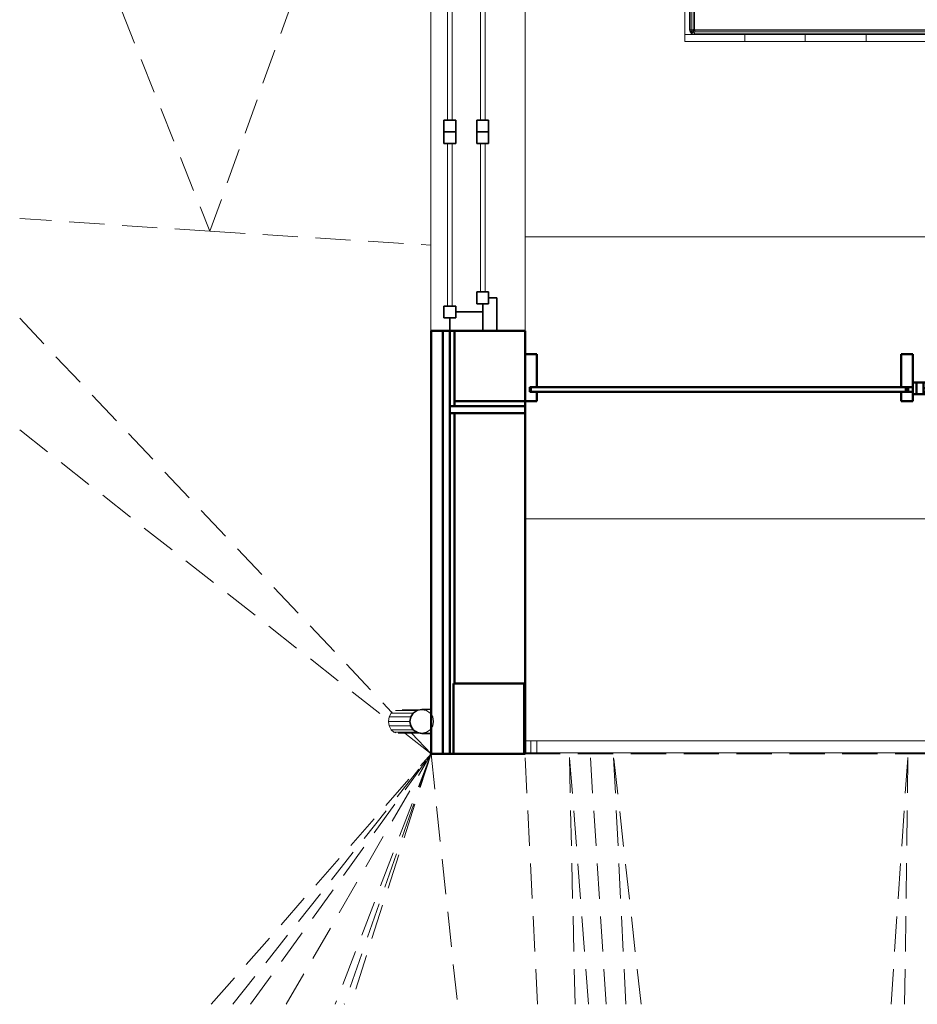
# Model space of a CAD drawing. Header units: millimetres. Extents: x -125 to 26481, y 4748 to 39818.
# Tile 3 of 104: x 9531 to 13351, y 27572 to 31761. Entities that reach past the tile are written whole.
import ezdxf

# ---------------------------------------------------------------- set-up
doc = ezdxf.new("R2010")
doc.units = ezdxf.units.MM
doc.linetypes.add('ADSK_Штриховая_ш3 п1_5', pattern=[225, 150, -75])
for name, color, linetype, lineweight in [('A-COLS-____-MCUT', 52, 'Continuous', 50), ('A-COLS-____-OTLN', 52, 'Continuous', 20), ('A-DETL-____-MBND', 5, 'ADSK_Штриховая_ш3 п1_5', 20), ('A-GENM-____-MCUT', 13, 'Continuous', 50), ('A-GENM-____-OTLN', 13, 'Continuous', 20), ('A-GLAZ-____-MCUT', 151, 'Continuous', 35), ('A-GLAZ-____-OTLN', 151, 'Continuous', 20), ('A-PART-____-MCUT', 2, 'Continuous', 50), ('A-PART-____-OTLN', 2, 'Continuous', 20), ('A-WALL-____-MCUT', 113, 'Continuous', 50), ('A-WALL-____-OTLN', 113, 'Continuous', 20), ('I-FURN-____-OTLN', 30, 'Continuous', 20), ('L-SITE-____-OTLN', 91, 'Continuous', 20), ('Q-SPCQ-____-MCUT', 91, 'Continuous', 9), ('Q-SPCQ-____-OTLN', 91, 'Continuous', 20), ('Ограждение', 7, 'Continuous', 20)]:
    doc.layers.add(name, color=color, linetype=linetype, lineweight=lineweight)

# ---------------------------------------------------------------- blocks, each defined once
blk = doc.blocks.new('Family - Site-608699-В_Этаж 02_Отопление')
at = {"layer": 'A-DETL-____-MBND', "color": 253}
for p, q in [((25372.1, 32636.4), (26082.4, 30860.7)), ((26662.3, 32479.2), (26082.4, 30860.7)), ((26082.4, 30860.7), (25272.9, 30915.2)), ((26082.4, 30860.7), (27022.2, 30801.3)), ((25272.9, 30491), (26856.4, 28814.1)), ((25272.9, 30016.1), (26843.3, 28779.2)), ((26911.2, 28725.7), (27023.2, 28637.4)), ((26939.9, 28725.7), (27023.2, 28637.4)), ((26088.1, 27572.4), (27023.2, 28637.4)), ((26180.3, 27572.4), (27023.2, 28637.4)), ((26255.2, 27572.4), (27023.2, 28637.4)), ((26407, 27572.4), (27023.2, 28637.4)), ((27023.2, 28637.4), (26615.6, 27572.4)), ((27023.2, 28637.4), (26653.8, 27572.4)), ((27023.2, 28637.4), (26682, 27572.4)), ((27023.2, 28637.4), (27023.3, 28637.6)), ((27023.2, 28637.4), (27223.2, 28637.6)), ((27023.2, 28637.4), (27135.9, 27572.4)), ((27475.9, 27572.4), (27423.2, 28637.6)), ((27635.9, 27572.4), (27611.5, 28637.6)), ((27693.5, 27572.4), (27611.5, 28637.6)), ((27768.7, 27572.4), (27700.1, 28637.6)), ((27852.7, 27572.4), (27799, 28637.6)), ((27917.2, 27572.4), (27799, 28637.6)), ((28980.4, 27572.4), (29052.6, 28637.6)), ((29038.3, 27572.4), (29052.6, 28637.6))]:
    blk.add_line(p, q, dxfattribs=at)
blk = doc.blocks.new('Прямая форма - V line-610154-В_Этаж 02_Отопление')
at = {"layer": 'I-FURN-____-OTLN', "color": 253}
for p, q in [((-1400, -300), (-1400, 0)), ((-900, -300), (-900, 0)), ((-645.4, 0), (-645.4, -30)), ((-645.4, 0), (-645.4, -30)), ((-388.3, 0), (-388.3, -30)), ((-388.3, 0), (-388.3, -30)), ((-129.6, 0), (-129.6, -30)), ((-129.6, 0), (-129.6, -30)), ((129.6, 0), (129.6, -30)), ((129.6, 0), (129.6, -30)), ((388.3, 0), (388.3, -30)), ((388.3, 0), (388.3, -30)), ((645.4, 0), (645.4, -30)), ((645.4, 0), (645.4, -30)), ((900, -300), (900, 0)), ((-645.4, -30), (-900, -30)), ((-900, -30), (-645.4, -30)), ((-878.5, -42.3), (-874.1, -35.9)), ((-877.8, -42.6), (-873.7, -36.3)), ((-874.1, -35.9), (-867.7, -31.5)), ((-873.7, -36.3), (-874.1, -35.9)), ((-873.7, -36.3), (-867.4, -32.2)), ((-869.9, -40.1), (-873.7, -36.3)), ((-873, -44.6), (-869.9, -40.1)), ((-869.9, -40.1), (-865.4, -37)), ((-863.5, -46.5), (-869.9, -40.1)), ((-867.7, -31.5), (-860, -30)), ((-867.4, -32.2), (-867.7, -31.5)), ((-867.4, -32.2), (-859.9, -30.7)), ((-865.4, -37), (-867.4, -32.2)), ((-865.4, -37), (-859.4, -35.9)), ((-861.9, -45.5), (-865.4, -37)), ((-859.9, -30.7), (-860, -30)), ((-859.9, -30.7), (859.9, -30.7)), ((-859.4, -35.9), (-859.9, -30.7)), ((-859.4, -35.9), (859.4, -35.9)), ((-858.5, -44.8), (-859.4, -35.9)), ((-388.3, -30), (-645.4, -30)), ((-645.4, -30), (-388.3, -30)), ((-129.6, -30), (-388.3, -30)), ((-388.3, -30), (-129.6, -30)), ((129.6, -30), (-129.6, -30)), ((-129.6, -30), (129.6, -30)), ((388.3, -30), (129.6, -30)), ((129.6, -30), (388.3, -30)), ((388.3, -30), (645.4, -30)), ((388.3, -30), (645.4, -30)), ((645.4, -30), (900, -30)), ((645.4, -30), (900, -30)), ((858.5, -44.8), (859.4, -35.9)), ((859.4, -35.9), (859.9, -30.7)), ((859.4, -35.9), (865.4, -37)), ((859.9, -30.7), (860, -30)), ((859.9, -30.7), (867.4, -32.2)), ((860, -30), (867.7, -31.5)), ((861.9, -45.5), (865.4, -37)), ((863.5, -46.5), (869.9, -40.1)), ((865.4, -37), (867.4, -32.2)), ((865.4, -37), (869.9, -40.1)), ((867.4, -32.2), (867.7, -31.5)), ((867.4, -32.2), (873.7, -36.3)), ((867.7, -31.5), (874.1, -35.9)), ((869.9, -40.1), (873.7, -36.3)), ((869.9, -40.1), (873, -44.6)), ((873.7, -36.3), (874.1, -35.9)), ((873.7, -36.3), (877.8, -42.6)), ((874.1, -35.9), (878.5, -42.3)), ((1400, -300), (1400, 0)), ((-880, -50), (-878.5, -42.3)), ((-880, -1950), (-880, -50)), ((-879.3, -50.1), (-880, -50)), ((-879.3, -50.1), (-877.8, -42.6)), ((-879.3, -1949.9), (-879.3, -50.1)), ((-874.1, -50.6), (-879.3, -50.1)), ((-877.8, -42.6), (-878.5, -42.3)), ((-873, -44.6), (-877.8, -42.6)), ((-874.1, -50.6), (-873, -44.6)), ((-874.1, -1949.4), (-874.1, -50.6)), ((-865.2, -51.5), (-874.1, -50.6)), ((-864.5, -48.1), (-873, -44.6)), ((-865.2, -51.5), (-864.5, -48.1)), ((-865.2, -1948.5), (-865.2, -51.5)), ((-860, -52), (-865.2, -51.5)), ((-864.5, -48.1), (-863.5, -46.5)), ((-860, -50), (-864.5, -48.1)), ((-863.5, -46.5), (-861.9, -45.5)), ((-860, -50), (-863.5, -46.5)), ((-861.9, -45.5), (-858.5, -44.8)), ((-860, -50), (-861.9, -45.5)), ((-859.7, -50.3), (-860, -50)), ((-860, -52), (-859.7, -50.3)), ((-860, -1948), (-860, -52)), ((-859.7, -50.3), (-858, -50)), ((-858.5, -44.8), (858.5, -44.8)), ((-858, -50), (-858.5, -44.8)), ((-858, -50), (858, -50)), ((858, -50), (858.5, -44.8)), ((858, -50), (859.7, -50.3)), ((858.5, -44.8), (861.9, -45.5)), ((859.7, -50.3), (860, -50)), ((859.7, -50.3), (860, -52)), ((860, -50), (861.9, -45.5)), ((860, -50), (863.5, -46.5)), ((860, -50), (864.5, -48.1)), ((860, -52), (865.2, -51.5)), ((860, -52), (860, -1948)), ((861.9, -45.5), (863.5, -46.5)), ((863.5, -46.5), (864.5, -48.1)), ((864.5, -48.1), (873, -44.6)), ((864.5, -48.1), (865.2, -51.5)), ((865.2, -51.5), (874.1, -50.6)), ((865.2, -51.5), (865.2, -1948.5)), ((873, -44.6), (877.8, -42.6)), ((873, -44.6), (874.1, -50.6)), ((874.1, -50.6), (879.3, -50.1)), ((874.1, -50.6), (874.1, -1949.4)), ((877.8, -42.6), (878.5, -42.3)), ((877.8, -42.6), (879.3, -50.1)), ((878.5, -42.3), (880, -50)), ((879.3, -50.1), (880, -50)), ((879.3, -50.1), (879.3, -1949.9)), ((880, -50), (880, -1950)), ((-900, -300), (-1400, -300)), ((-1162, -315), (-1162, -300)), ((-1162, -315), (-1160.4, -315)), ((-1160.4, -315), (-1160.4, -300)), ((-1160.4, -315), (-1156, -315)), ((-1156, -315), (-1156, -300)), ((-1156, -315), (-1150, -315)), ((-1150, -315), (-1150, -300)), ((-1150, -315), (-1144, -315)), ((-1144, -315), (-1144, -300)), ((-1144, -315), (-1139.6, -315)), ((-1139.6, -315), (-1139.6, -300)), ((-1139.6, -315), (-1138, -315)), ((-1138, -315), (-1138, -300)), ((-900, -1970), (-900, -300)), ((1400, -300), (900, -300)), ((900, -300), (900, -1970)), ((1138, -315), (1138, -300)), ((1138, -315), (1139.6, -315)), ((1139.6, -315), (1139.6, -300)), ((1139.6, -315), (1144, -315)), ((1144, -315), (1144, -300)), ((1144, -315), (1150, -315)), ((1150, -315), (1150, -300)), ((1150, -315), (1156, -315)), ((1156, -315), (1156, -300)), ((1156, -315), (1160.4, -315)), ((1160.4, -315), (1160.4, -300)), ((1160.4, -315), (1162, -315)), ((1162, -315), (1162, -300)), ((-880, -1950), (-879.3, -1949.9)), ((-878.5, -1957.7), (-880, -1950)), ((-879.3, -1949.9), (-874.1, -1949.4)), ((-877.8, -1957.4), (-879.3, -1949.9)), ((-877.8, -1957.4), (-878.5, -1957.7)), ((-874.1, -1964.1), (-878.5, -1957.7)), ((-873, -1955.4), (-877.8, -1957.4)), ((-873.7, -1963.7), (-877.8, -1957.4)), ((-874.1, -1949.4), (-865.2, -1948.5)), ((-873, -1955.4), (-874.1, -1949.4)), ((-873.7, -1963.7), (-874.1, -1964.1)), ((-867.7, -1968.5), (-874.1, -1964.1)), ((-869.9, -1959.9), (-873.7, -1963.7)), ((-867.4, -1967.8), (-873.7, -1963.7)), ((-864.5, -1951.9), (-873, -1955.4)), ((-869.9, -1959.9), (-873, -1955.4)), ((-863.5, -1953.5), (-869.9, -1959.9)), ((-865.4, -1963), (-869.9, -1959.9)), ((-867.4, -1967.8), (-867.7, -1968.5)), ((-860, -1970), (-867.7, -1968.5)), ((-865.4, -1963), (-867.4, -1967.8)), ((-859.9, -1969.3), (-867.4, -1967.8)), ((-861.9, -1954.5), (-865.4, -1963)), ((-859.4, -1964.1), (-865.4, -1963)), ((-865.2, -1948.5), (-860, -1948)), ((-864.5, -1951.9), (-865.2, -1948.5)), ((-860, -1950), (-864.5, -1951.9)), ((-863.5, -1953.5), (-864.5, -1951.9)), ((-860, -1950), (-863.5, -1953.5)), ((-861.9, -1954.5), (-863.5, -1953.5)), ((-860, -1950), (-861.9, -1954.5)), ((-858.5, -1955.2), (-861.9, -1954.5)), ((-859.7, -1949.7), (-860, -1948)), ((-859.7, -1949.7), (-860, -1950)), ((-859.4, -1964.1), (-859.9, -1969.3)), ((-858, -1950), (-859.7, -1949.7)), ((-858.5, -1955.2), (-859.4, -1964.1)), ((859.4, -1964.1), (-859.4, -1964.1)), ((-858, -1950), (-858.5, -1955.2)), ((858.5, -1955.2), (-858.5, -1955.2)), ((858, -1950), (-858, -1950)), ((859.7, -1949.7), (858, -1950)), ((858, -1950), (858.5, -1955.2)), ((861.9, -1954.5), (858.5, -1955.2)), ((858.5, -1955.2), (859.4, -1964.1)), ((865.4, -1963), (859.4, -1964.1)), ((859.4, -1964.1), (859.9, -1969.3)), ((860, -1948), (859.7, -1949.7)), ((859.7, -1949.7), (860, -1950)), ((867.4, -1967.8), (859.9, -1969.3)), ((860, -1948), (865.2, -1948.5)), ((860, -1950), (864.5, -1951.9)), ((860, -1950), (863.5, -1953.5)), ((860, -1950), (861.9, -1954.5)), ((867.7, -1968.5), (860, -1970)), ((863.5, -1953.5), (861.9, -1954.5)), ((861.9, -1954.5), (865.4, -1963)), ((864.5, -1951.9), (863.5, -1953.5)), ((863.5, -1953.5), (869.9, -1959.9)), ((865.2, -1948.5), (864.5, -1951.9)), ((864.5, -1951.9), (873, -1955.4)), ((865.2, -1948.5), (874.1, -1949.4)), ((869.9, -1959.9), (865.4, -1963)), ((865.4, -1963), (867.4, -1967.8)), ((873.7, -1963.7), (867.4, -1967.8)), ((867.4, -1967.8), (867.7, -1968.5)), ((874.1, -1964.1), (867.7, -1968.5)), ((873, -1955.4), (869.9, -1959.9)), ((869.9, -1959.9), (873.7, -1963.7)), ((874.1, -1949.4), (873, -1955.4)), ((873, -1955.4), (877.8, -1957.4)), ((877.8, -1957.4), (873.7, -1963.7)), ((873.7, -1963.7), (874.1, -1964.1)), ((874.1, -1949.4), (879.3, -1949.9)), ((878.5, -1957.7), (874.1, -1964.1)), ((879.3, -1949.9), (877.8, -1957.4)), ((877.8, -1957.4), (878.5, -1957.7)), ((880, -1950), (878.5, -1957.7)), ((879.3, -1949.9), (880, -1950)), ((-900, -1970), (-645.4, -1970)), ((-900, -1970), (-900, -2000)), ((-900, -1970), (-900, -2000)), ((-900, -1970), (-645.4, -1970)), ((-645.4, -2000), (-900, -2000)), ((-900, -2000), (-645.4, -2000)), ((-859.9, -1969.3), (-860, -1970)), ((859.9, -1969.3), (-859.9, -1969.3)), ((-645.4, -1970), (-388.3, -1970)), ((-645.4, -1970), (-645.4, -2000)), ((-645.4, -1970), (-645.4, -2000)), ((-645.4, -1970), (-388.3, -1970)), ((-388.3, -2000), (-645.4, -2000)), ((-645.4, -2000), (-388.3, -2000)), ((-388.3, -1970), (-129.6, -1970)), ((-388.3, -1970), (-388.3, -2000)), ((-388.3, -1970), (-388.3, -2000)), ((-388.3, -1970), (-129.6, -1970)), ((-129.6, -2000), (-388.3, -2000)), ((-388.3, -2000), (-129.6, -2000)), ((-129.6, -1970), (129.6, -1970)), ((-129.6, -1970), (-129.6, -2000)), ((-129.6, -1970), (-129.6, -2000)), ((-129.6, -1970), (129.6, -1970)), ((129.6, -2000), (-129.6, -2000)), ((-129.6, -2000), (129.6, -2000)), ((129.6, -1970), (388.3, -1970)), ((129.6, -1970), (129.6, -2000)), ((129.6, -1970), (129.6, -2000)), ((129.6, -1970), (388.3, -1970)), ((388.3, -2000), (129.6, -2000)), ((129.6, -2000), (388.3, -2000)), ((388.3, -1970), (645.4, -1970)), ((388.3, -1970), (388.3, -2000)), ((388.3, -1970), (388.3, -2000)), ((388.3, -1970), (645.4, -1970)), ((645.4, -2000), (388.3, -2000)), ((388.3, -2000), (645.4, -2000)), ((645.4, -1970), (900, -1970)), ((645.4, -1970), (645.4, -2000)), ((645.4, -1970), (645.4, -2000)), ((645.4, -1970), (900, -1970)), ((645.4, -2000), (900, -2000)), ((645.4, -2000), (900, -2000)), ((859.9, -1969.3), (860, -1970)), ((900, -1970), (900, -2000)), ((900, -1970), (900, -2000))]:
    blk.add_line(p, q, dxfattribs=at)
blk = doc.blocks.new('Прямая форма - FU - 059-610155-В_Этаж 02_Отопление')
blk.add_blockref('Прямая форма - V line-610154-В_Этаж 02_Отопление', (0, 0))
blk = doc.blocks.new('Прямая форма - V line-610168-В_Этаж 02_Отопление')
at = {"layer": 'A-GLAZ-____-MCUT', "color": 53}
for p, q in [((55, -80), (0, -80)), ((0, -80), (0, -220)), ((105, -55), (55, -55)), ((55, -55), (55, -105)), ((55, -105), (55, -80)), ((105, -105), (105, -55)), ((796.6, -55), (796.6, -105)), ((846.6, -55), (796.6, -55)), ((846.6, -105), (846.6, -55)), ((896.6, -55), (846.6, -55)), ((846.6, -55), (846.6, -105)), ((896.6, -105), (896.6, -55)), ((1588.1, -55), (1588.1, -105)), ((1638.1, -55), (1588.1, -55)), ((1638.1, -105), (1638.1, -55)), ((1693.1, -80), (1638.1, -80)), ((1638.1, -80), (1638.1, -105)), ((1693.1, -220), (1693.1, -80)), ((80, -105), (55, -105)), ((55, -105), (105, -105)), ((80, -220), (80, -105)), ((796.6, -105), (846.6, -105)), ((846.6, -105), (896.6, -105)), ((1588.1, -105), (1638.1, -105)), ((1638.1, -105), (1613.1, -105)), ((1613.1, -105), (1613.1, -220)), ((165, -195), (115, -195)), ((115, -195), (115, -245)), ((165, -245), (165, -195)), ((796.6, -195), (796.6, -245)), ((846.6, -195), (796.6, -195)), ((896.6, -195), (846.6, -195)), ((846.6, -195), (846.6, -245)), ((846.6, -245), (846.6, -195)), ((896.6, -245), (896.6, -195)), ((1528.1, -195), (1528.1, -245)), ((1578.1, -195), (1528.1, -195)), ((1578.1, -245), (1578.1, -195)), ((0, -220), (80, -220)), ((115, -220), (0, -220)), ((0, -220), (0, -280)), ((115, -245), (115, -220)), ((115, -245), (165, -245)), ((140, -245), (115, -245)), ((140, -280), (140, -245)), ((796.6, -245), (846.6, -245)), ((846.6, -245), (896.6, -245)), ((1528.1, -245), (1578.1, -245)), ((1578.1, -245), (1553.1, -245)), ((1553.1, -245), (1553.1, -280)), ((1693.1, -220), (1578.1, -220)), ((1578.1, -220), (1578.1, -245)), ((1613.1, -220), (1693.1, -220)), ((1693.1, -280), (1693.1, -220)), ((0, -280), (140, -280)), ((1553.1, -280), (1693.1, -280))]:
    blk.add_line(p, q, dxfattribs=at)
at = {"layer": 'A-GLAZ-____-OTLN', "color": 253}
for p, q in [((796.6, -70), (105, -70)), ((1588.1, -70), (896.6, -70)), ((105, -90), (796.6, -90)), ((896.6, -90), (1588.1, -90)), ((796.6, -210), (165, -210)), ((165, -230), (796.6, -230)), ((1528.1, -210), (896.6, -210)), ((896.6, -230), (1528.1, -230))]:
    blk.add_line(p, q, dxfattribs=at)
blk = doc.blocks.new('Прямая форма - ფ2-610169-В_Этаж 02_Отопление')
blk.add_blockref('Прямая форма - V line-610168-В_Этаж 02_Отопление', (0, 0))
blk = doc.blocks.new('Прямая форма - Concrete - Structural-610265-В_Этаж 02_Отопление')
at = {"layer": 'A-WALL-____-MCUT', "color": 9}
for p, q in [((1775, -80), (100, -80)), ((100, -80), (100, -100)), ((1775, -100), (1775, -80)), ((4700, -80), (4400, -80)), ((4400, -80), (4400, -100)), ((4700, -100), (4700, -80)), ((100, -100), (1775, -100)), ((4400, -100), (4700, -100))]:
    blk.add_line(p, q, dxfattribs=at)
blk = doc.blocks.new('Прямая форма - Insulation - Thermal Break-610268-В_Этаж 02_Отопление')
at = {"layer": 'A-WALL-____-MCUT', "color": 9}
for p, q in [((1775, -50), (80, -50)), ((80, -50), (80, -80)), ((80, -80), (1775, -80)), ((1775, -80), (1775, -50)), ((4720, -50), (4400, -50)), ((4400, -50), (4400, -80)), ((4400, -80), (4720, -80)), ((4720, -80), (4720, -50))]:
    blk.add_line(p, q, dxfattribs=at)
blk = doc.blocks.new('Прямая форма - SW - 005-610269-В_Этаж 02_Отопление')
for name in ['Прямая форма - Insulation - Thermal Break-610268-В_Этаж 02_Отопление', 'Прямая форма - Concrete - Structural-610265-В_Этаж 02_Отопление']:
    blk.add_blockref(name, (0, 0))
blk = doc.blocks.new('Family - Concrete - Structural-610271-В_Этаж 02_Отопление')
at = {"layer": 'A-PART-____-MCUT', "color": 9}
for p, q in [((4700, -80), (4400, -80)), ((4400, -80), (4400, -100)), ((4700, -100), (4700, -80)), ((4400, -100), (4700, -100))]:
    blk.add_line(p, q, dxfattribs=at)
blk = doc.blocks.new('Family - Insulation - Thermal Break-610277-В_Этаж 02_Отопление')
at = {"layer": 'A-PART-____-MCUT', "color": 9}
for p, q in [((4720, -50), (4400, -50)), ((4400, -50), (4400, -80)), ((4400, -80), (4720, -80)), ((4720, -80), (4720, -50))]:
    blk.add_line(p, q, dxfattribs=at)
blk = doc.blocks.new('Family - OP - 005-610279-В_Этаж 02_Отопление')
at = {"layer": 'A-GENM-____-MCUT', "lineweight": 9}
for p, q in [((30048.3, 30837.6), (27423.2, 30837.6)), ((27423.2, 30837.6), (27423.2, 29637.6)), ((30048.3, 29637.6), (30048.3, 30837.6)), ((27423.2, 29637.6), (30048.3, 29637.6))]:
    blk.add_line(p, q, dxfattribs=at)
blk = doc.blocks.new('Прямая форма - V line-610287-В_Этаж 02_Отопление')
at = {"layer": 'A-COLS-____-MCUT', "color": 9}
for p, q in [((150, 150), (-150, 150)), ((-150, 150), (-150, -150)), ((150, -150), (150, 150)), ((-150, -150), (150, -150))]:
    blk.add_line(p, q, dxfattribs=at)
blk = doc.blocks.new('Прямая форма - CRE - 001-610288-В_Этаж 02_Отопление')
blk.add_blockref('Прямая форма - V line-610287-В_Этаж 02_Отопление', (0, 0))
blk = doc.blocks.new('Прямая форма - Iron-610641-В_Этаж 02_Отопление')
at = {"layer": 'A-WALL-____-MCUT', "color": 9}
for p, q in [((-492.5, 10), (-492.5, -10)), ((-462.5, 10), (-492.5, 10)), ((-462.5, 30), (-462.5, -20)), ((-402.5, 30), (-462.5, 30)), ((-462.5, 30), (-462.5, -20)), ((-447.5, 30), (-462.5, 30)), ((-462.5, -10), (-462.5, 10)), ((-447.5, -20), (-447.5, 30)), ((-447.5, 30), (-447.5, -20)), ((-417.5, 30), (-447.5, 30)), ((-417.5, -20), (-417.5, 30)), ((-402.5, -20), (-402.5, 30)), ((462.5, 30), (402.5, 30)), ((402.5, 30), (402.5, -20)), ((417.5, 30), (417.5, -20)), ((447.5, 30), (417.5, 30)), ((447.5, -20), (447.5, 30)), ((462.5, 30), (447.5, 30)), ((447.5, 30), (447.5, -20)), ((462.5, -20), (462.5, 30)), ((462.5, -20), (462.5, 30)), ((492.5, 10), (462.5, 10)), ((462.5, 10), (462.5, -10)), ((492.5, -10), (492.5, 10)), ((-492.5, -10), (-462.5, -10)), ((-462.5, -20), (-402.5, -20)), ((-462.5, -20), (-447.5, -20)), ((-447.5, -20), (-417.5, -20)), ((402.5, -20), (462.5, -20)), ((417.5, -20), (447.5, -20)), ((447.5, -20), (462.5, -20)), ((462.5, -10), (492.5, -10))]:
    blk.add_line(p, q, dxfattribs=at)
blk = doc.blocks.new('Прямая форма - V line-610642-В_Этаж 02_Отопление')
at = {"layer": 'A-WALL-____-MCUT', "color": 9}
for p, q in [((512.5, 150), (462.5, 150)), ((462.5, 150), (462.5, 10)), ((512.5, -50), (512.5, 150)), ((462.5, 10), (487.5, 10)), ((487.5, 10), (487.5, -10)), ((487.5, -10), (462.5, -10)), ((462.5, -10), (462.5, -50)), ((462.5, -50), (512.5, -50))]:
    blk.add_line(p, q, dxfattribs=at)
blk = doc.blocks.new('Прямая форма - Iron-610643-В_Этаж 02_Отопление')
blk.add_blockref('Прямая форма - V line-610642-В_Этаж 02_Отопление', (0, 0))
blk = doc.blocks.new('Прямая форма - V line-610644-В_Этаж 02_Отопление')
at = {"layer": 'A-WALL-____-MCUT', "color": 9}
for p, q in [((-462.5, 150), (-512.5, 150)), ((-512.5, 150), (-512.5, 10)), ((-462.5, 10), (-462.5, 150)), ((-512.5, 10), (-462.5, 10)), ((-512.5, -10), (-512.5, -50)), ((-462.5, -10), (-512.5, -10)), ((-462.5, -50), (-462.5, -10)), ((-512.5, -50), (-462.5, -50))]:
    blk.add_line(p, q, dxfattribs=at)
blk = doc.blocks.new('Прямая форма - Iron-610645-В_Этаж 02_Отопление')
blk.add_blockref('Прямая форма - V line-610644-В_Этаж 02_Отопление', (0, 0))
blk = doc.blocks.new('Прямая форма - Glass-610650-В_Этаж 02_Отопление')
at = {"layer": 'A-WALL-____-MCUT', "color": 9}
for p, q in [((417.5, 6), (-417.5, 6)), ((-417.5, 6), (-417.5, -10)), ((417.5, -10), (417.5, 6)), ((-417.5, -10), (417.5, -10))]:
    blk.add_line(p, q, dxfattribs=at)
blk = doc.blocks.new('Прямая форма - V line-610657-В_Этаж 02_Отопление')
at = {"layer": 'A-WALL-____-MCUT', "color": 9}
for p, q in [((-482.5, 10), (-2092.5, 10)), ((-2092.5, 10), (-2092.5, -10)), ((-482.5, -10), (-482.5, 10)), ((-2092.5, -10), (-482.5, -10))]:
    blk.add_line(p, q, dxfattribs=at)
blk = doc.blocks.new('Прямая форма - Iron-610658-В_Этаж 02_Отопление')
blk.add_blockref('Прямая форма - V line-610657-В_Этаж 02_Отопление', (0, 0))
blk = doc.blocks.new('Прямая форма - V line-610667-В_Этаж 02_Отопление')
at = {"layer": 'A-WALL-____-MCUT', "color": 9}
for p, q in [((-2062.5, 150), (-2112.5, 150)), ((-2112.5, 150), (-2112.5, -50)), ((-2062.5, 10), (-2062.5, 150)), ((-2087.5, 10), (-2062.5, 10)), ((-2087.5, -10), (-2087.5, 10)), ((-2062.5, -10), (-2087.5, -10)), ((-2062.5, -50), (-2062.5, -10)), ((-2112.5, -50), (-2062.5, -50))]:
    blk.add_line(p, q, dxfattribs=at)
blk = doc.blocks.new('Прямая форма - Iron-610668-В_Этаж 02_Отопление')
blk.add_blockref('Прямая форма - V line-610667-В_Этаж 02_Отопление', (0, 0))
blk = doc.blocks.new('Прямая форма - CW-002-610669-В_Этаж 02_Отопление')
for name in ['Прямая форма - Iron-610668-В_Этаж 02_Отопление', 'Прямая форма - Iron-610645-В_Этаж 02_Отопление', 'Прямая форма - Iron-610643-В_Этаж 02_Отопление', 'Прямая форма - Iron-610658-В_Этаж 02_Отопление', 'Прямая форма - Iron-610641-В_Этаж 02_Отопление', 'Прямая форма - Glass-610650-В_Этаж 02_Отопление']:
    blk.add_blockref(name, (0, 0))
blk = doc.blocks.new('Family - Iron-610686-В_Этаж 02_Отопление')
at = {"layer": 'A-PART-____-MCUT', "color": 9}
for p, q in [((-492.5, 10), (-492.5, -10)), ((-462.5, 10), (-492.5, 10)), ((-462.5, 30), (-462.5, -20)), ((-402.5, 30), (-462.5, 30)), ((-462.5, 30), (-462.5, -20)), ((-447.5, 30), (-462.5, 30)), ((-462.5, -10), (-462.5, 10)), ((-447.5, -20), (-447.5, 30)), ((-447.5, 30), (-447.5, -20)), ((-417.5, 30), (-447.5, 30)), ((-417.5, -20), (-417.5, 30)), ((-402.5, -20), (-402.5, 30)), ((462.5, 30), (402.5, 30)), ((402.5, 30), (402.5, -20)), ((417.5, 30), (417.5, -20)), ((447.5, 30), (417.5, 30)), ((447.5, -20), (447.5, 30)), ((462.5, 30), (447.5, 30)), ((447.5, 30), (447.5, -20)), ((462.5, -20), (462.5, 30)), ((462.5, -20), (462.5, 30)), ((492.5, 10), (462.5, 10)), ((462.5, 10), (462.5, -10)), ((492.5, -10), (492.5, 10)), ((-492.5, -10), (-462.5, -10)), ((-462.5, -20), (-402.5, -20)), ((-462.5, -20), (-447.5, -20)), ((-447.5, -20), (-417.5, -20)), ((402.5, -20), (462.5, -20)), ((417.5, -20), (447.5, -20)), ((447.5, -20), (462.5, -20)), ((462.5, -10), (492.5, -10))]:
    blk.add_line(p, q, dxfattribs=at)
blk = doc.blocks.new('Family - V line-610691-В_Этаж 02_Отопление')
at = {"layer": 'A-PART-____-MCUT', "color": 9}
for p, q in [((-462.5, 150), (-512.5, 150)), ((-512.5, 150), (-512.5, 10)), ((-462.5, 10), (-462.5, 150)), ((-512.5, 10), (-462.5, 10)), ((-512.5, -10), (-512.5, -50)), ((-462.5, -10), (-512.5, -10)), ((-462.5, -50), (-462.5, -10)), ((-512.5, -50), (-462.5, -50))]:
    blk.add_line(p, q, dxfattribs=at)
blk = doc.blocks.new('Family - Iron-610692-В_Этаж 02_Отопление')
blk.add_blockref('Family - V line-610691-В_Этаж 02_Отопление', (0, 0))
blk = doc.blocks.new('Family - V line-610711-В_Этаж 02_Отопление')
at = {"layer": 'A-PART-____-MCUT', "color": 9}
for p, q in [((-482.5, 10), (-2092.5, 10)), ((-2092.5, 10), (-2092.5, -10)), ((-482.5, -10), (-482.5, 10)), ((-2092.5, -10), (-482.5, -10))]:
    blk.add_line(p, q, dxfattribs=at)
blk = doc.blocks.new('Family - Iron-610712-В_Этаж 02_Отопление')
blk.add_blockref('Family - V line-610711-В_Этаж 02_Отопление', (0, 0))
blk = doc.blocks.new('Family - V line-610726-В_Этаж 02_Отопление')
at = {"layer": 'A-PART-____-MCUT', "color": 9}
for p, q in [((-2062.5, 150), (-2112.5, 150)), ((-2112.5, 150), (-2112.5, -50)), ((-2062.5, 10), (-2062.5, 150)), ((-2087.5, 10), (-2062.5, 10)), ((-2087.5, -10), (-2087.5, 10)), ((-2062.5, -10), (-2087.5, -10)), ((-2062.5, -50), (-2062.5, -10)), ((-2112.5, -50), (-2062.5, -50))]:
    blk.add_line(p, q, dxfattribs=at)
blk = doc.blocks.new('Family - Iron-610727-В_Этаж 02_Отопление')
blk.add_blockref('Family - V line-610726-В_Этаж 02_Отопление', (0, 0))
blk = doc.blocks.new('Прямая форма - Gypsum Plasterboard - Waterproof-610918-В_Этаж 02_Отопление')
at = {"layer": 'A-WALL-____-MCUT', "color": 9}
for p, q in [((1800, 0), (0, 0)), ((0, 0), (0, -50)), ((1800, -50), (1800, 0)), ((0, -50), (1800, -50))]:
    blk.add_line(p, q, dxfattribs=at)
blk = doc.blocks.new('Прямая форма - Insulation - Thermal Break-610919-В_Этаж 02_Отопление')
at = {"layer": 'A-WALL-____-MCUT', "color": 9}
for p, q in [((1800, -50), (0, -50)), ((0, -50), (0, -80)), ((0, -80), (1800, -80)), ((1800, -80), (1800, -50))]:
    blk.add_line(p, q, dxfattribs=at)
blk = doc.blocks.new('Прямая форма - Masonry Block - Structural-610920-В_Этаж 02_Отопление')
at = {"layer": 'A-WALL-____-MCUT', "color": 9}
for p, q in [((1450, -100), (300, -100)), ((300, -100), (300, -396)), ((1450, -400), (1450, -100)), ((300, -396), (0, -396)), ((0, -396), (0, -400)), ((0, -400), (1450, -400))]:
    blk.add_line(p, q, dxfattribs=at)
blk = doc.blocks.new('Прямая форма - Concrete - Structural-610921-В_Этаж 02_Отопление')
at = {"layer": 'A-WALL-____-MCUT', "color": 9}
for p, q in [((1450, -80), (0, -80)), ((0, -80), (0, -96)), ((1450, -100), (1450, -80)), ((1800, -80), (1480, -80)), ((1480, -80), (1480, -100)), ((1800, -100), (1800, -80)), ((0, -96), (300, -96)), ((300, -96), (300, -100)), ((300, -100), (1450, -100)), ((1480, -100), (1800, -100))]:
    blk.add_line(p, q, dxfattribs=at)
blk = doc.blocks.new('Прямая форма - SW - 004-610922-В_Этаж 02_Отопление')
for name in ['Прямая форма - Gypsum Plasterboard - Waterproof-610918-В_Этаж 02_Отопление', 'Прямая форма - Insulation - Thermal Break-610919-В_Этаж 02_Отопление', 'Прямая форма - Concrete - Structural-610921-В_Этаж 02_Отопление', 'Прямая форма - Masonry Block - Structural-610920-В_Этаж 02_Отопление']:
    blk.add_blockref(name, (0, 0))
blk = doc.blocks.new('Family - Gypsum Plasterboard - Waterproof-610926-В_Этаж 02_Отопление')
at = {"layer": 'A-PART-____-MCUT', "color": 9}
for p, q in [((1800, 0), (0, 0)), ((0, 0), (0, -50)), ((1800, -50), (1800, 0)), ((0, -50), (1800, -50))]:
    blk.add_line(p, q, dxfattribs=at)
blk = doc.blocks.new('Family - Insulation - Thermal Break-610928-В_Этаж 02_Отопление')
at = {"layer": 'A-PART-____-MCUT', "color": 9}
for p, q in [((1800, -50), (0, -50)), ((0, -50), (0, -80)), ((0, -80), (1800, -80)), ((1800, -80), (1800, -50))]:
    blk.add_line(p, q, dxfattribs=at)
blk = doc.blocks.new('Family - Masonry Block - Structural-610930-В_Этаж 02_Отопление')
at = {"layer": 'A-PART-____-MCUT', "color": 9}
for p, q in [((1450, -100), (300, -100)), ((300, -100), (300, -396)), ((1450, -400), (1450, -100)), ((300, -396), (0, -396)), ((0, -396), (0, -400)), ((0, -400), (1450, -400))]:
    blk.add_line(p, q, dxfattribs=at)
blk = doc.blocks.new('Family - Concrete - Structural-610932-В_Этаж 02_Отопление')
at = {"layer": 'A-PART-____-MCUT', "color": 9}
for p, q in [((1450, -80), (0, -80)), ((0, -80), (0, -96)), ((1450, -100), (1450, -80)), ((1800, -80), (1480, -80)), ((1480, -80), (1480, -100)), ((1800, -100), (1800, -80)), ((0, -96), (300, -96)), ((300, -96), (300, -100)), ((300, -100), (1450, -100)), ((1480, -100), (1800, -100))]:
    blk.add_line(p, q, dxfattribs=at)
blk = doc.blocks.new('Family - ფ2-610934-В_Этаж 02_Отопление')
at = {"layer": 'A-GENM-____-MCUT', "lineweight": 9}
for p, q in [((846.6, 1), (-846.6, 1)), ((-846.6, 1), (-846.6, -280)), ((846.6, -280), (846.6, 1)), ((-846.6, -280), (-846.6, -401)), ((846.6, -401), (846.6, -280)), ((-846.6, -401), (846.6, -401))]:
    blk.add_line(p, q, dxfattribs=at)
blk = doc.blocks.new('Прямая форма - Timber - Floor-611369-В_Этаж 02_Отопление')
at = {"layer": 'A-DETL-____-MBND', "color": 253}
blk.add_line((-6440, -10350), (-2440, -10350), dxfattribs=at)
blk = doc.blocks.new('Прямая форма - SLA - 009-611372-В_Этаж 02_Отопление')
blk.add_blockref('Прямая форма - Timber - Floor-611369-В_Этаж 02_Отопление', (0, 0))
blk = doc.blocks.new('Family - Timber - Floor-611376-В_Этаж 02_Отопление')
at = {"layer": 'A-DETL-____-MBND', "color": 253}
blk.add_line((-6440, -10350), (-2440, -10350), dxfattribs=at)
blk = doc.blocks.new('Прямая форма - V line-611522-В_Этаж 02_Отопление')
at = {"layer": 'A-COLS-____-MCUT', "color": 9}
for p, q in [((150, 150), (-150, 150)), ((-150, 150), (-150, -150)), ((150, -150), (150, 150)), ((-150, -150), (150, -150))]:
    blk.add_line(p, q, dxfattribs=at)
blk = doc.blocks.new('Прямая форма - CRE - 001-611523-В_Этаж 02_Отопление')
blk.add_blockref('Прямая форма - V line-611522-В_Этаж 02_Отопление', (0, 0))
blk = doc.blocks.new('Прямая форма - V line-611743-В_Этаж 02_Отопление')
at = {"layer": 'Ограждение', "color": 253}
for p, q in [((3986.9, -5), (4036.5, -5)), ((3986.9, -5), (3986.9, -55)), ((3986.9, -55), (4036.4, -55))]:
    blk.add_line(p, q, dxfattribs=at)
blk = doc.blocks.new('Прямая форма - Steel - Stainless-611744-В_Этаж 02_Отопление')
blk.add_blockref('Прямая форма - V line-611743-В_Этаж 02_Отопление', (0, 0))
blk = doc.blocks.new('Прямая форма - Steel - Stainless-611762-В_Этаж 02_Отопление')
at = {"layer": 'Ограждение', "color": 253}
for p, q in [((59.5, -55), (59.5, -5)), ((4011.9, -5), (59.5, -5)), ((4011.9, -5), (4011.9, -55)), ((4011.9, -55), (59.5, -55))]:
    blk.add_line(p, q, dxfattribs=at)
blk = doc.blocks.new('Прямая форма - RAILING - 004-611763-В_Этаж 02_Отопление')
for name in ['Прямая форма - Steel - Stainless-611762-В_Этаж 02_Отопление', 'Прямая форма - Steel - Stainless-611744-В_Этаж 02_Отопление']:
    blk.add_blockref(name, (0, 0))
blk = doc.blocks.new('Family - V line-611768-В_Этаж 02_Отопление')
at = {"layer": 'A-PART-____-OTLN', "color": 253}
for p, q in [((3986.9, -5), (4036.5, -5)), ((3986.9, -5), (3986.9, -55)), ((3986.9, -55), (4036.4, -55))]:
    blk.add_line(p, q, dxfattribs=at)
blk = doc.blocks.new('Family - Steel - Stainless-611769-В_Этаж 02_Отопление')
blk.add_blockref('Family - V line-611768-В_Этаж 02_Отопление', (0, 0))
blk = doc.blocks.new('Family - Steel - Stainless-611797-В_Этаж 02_Отопление')
at = {"layer": 'A-PART-____-OTLN', "color": 253}
for p, q in [((4011.9, -5), (59.5, -5)), ((4011.9, -5), (4011.9, -55)), ((4011.9, -55), (59.5, -55))]:
    blk.add_line(p, q, dxfattribs=at)
blk = doc.blocks.new('Прямая форма - V line-612858-В_Этаж 02_Отопление')
at = {"layer": 'Q-SPCQ-____-MCUT', "color": 133}
for p, q in [((-19.1, 46.2), (-35.4, 35.4)), ((0, 50), (-19.1, 46.2)), ((19.1, 46.2), (0, 50)), ((35.4, 35.4), (19.1, 46.2)), ((-46.2, 19.1), (-50, 0)), ((-50, 0), (-46.2, -19.1)), ((-35.4, 35.4), (-46.2, 19.1)), ((46.2, 19.1), (35.4, 35.4)), ((50, 0), (46.2, 19.1)), ((46.2, -19.1), (50, 0)), ((-46.2, -19.1), (-35.4, -35.4)), ((-35.4, -35.4), (-19.1, -46.2)), ((19.1, -46.2), (35.4, -35.4)), ((35.4, -35.4), (46.2, -19.1)), ((-19.1, -46.2), (0, -50)), ((0, -50), (19.1, -46.2))]:
    blk.add_line(p, q, dxfattribs=at)
at = {"layer": 'Q-SPCQ-____-OTLN', "color": 253}
for p, q in [((-52, 39), (-52, -0.1)), ((-50.2, -0.1), (-50.2, 39)), ((-50, -1.1), (-50, 0)), ((50, 0), (50, -1.1)), ((50.2, 39), (50.2, -0.1)), ((52, -0.1), (52, 39)), ((-52, -0.1), (-48, -20)), ((-46.4, -19.3), (-50.2, -0.1)), ((-50, -83.9), (-50, -10.2)), ((-48, -20), (-36.8, -36.9)), ((-35.5, -35.6), (-46.4, -19.3)), ((-46.2, -22.8), (-46.2, -112)), ((-36.8, -36.9), (-19.9, -48.1)), ((-19.2, -46.5), (-35.5, -35.6)), ((-35.4, -37.8), (-35.4, -131.1)), ((35.5, -35.6), (19.2, -46.5)), ((19.9, -48.1), (36.8, -36.9)), ((35.4, -37.8), (35.4, -131.1)), ((46.4, -19.3), (35.5, -35.6)), ((36.8, -36.9), (48, -20)), ((46.2, -22.8), (46.2, -119.6)), ((50.2, -0.1), (46.4, -19.3)), ((48, -20), (52, -0.1)), ((50, -10.2), (50, -101.3)), ((-19.9, -48.1), (0, -52.1)), ((0, -50.3), (-19.2, -46.5)), ((-19.1, -48.3), (-19.1, -138.7)), ((19.2, -46.5), (0, -50.3)), ((0, -52.1), (19.9, -48.1)), ((0, -52.1), (0, -141.4)), ((19.1, -48.2), (19.1, -138.7)), ((35.4, -131.1), (46.2, -119.6)), ((46.2, -119.6), (48.5, -111.3)), ((-40.2, -126), (-35.4, -131.1)), ((-35.4, -131.1), (-19.1, -138.7)), ((-19.1, -138.7), (0, -141.4)), ((0, -141.4), (19.1, -138.7)), ((19.1, -138.7), (35.4, -131.1))]:
    blk.add_line(p, q, dxfattribs=at)
blk = doc.blocks.new('Прямая форма - FU - 047-612859-В_Этаж 02_Отопление')
blk.add_blockref('Прямая форма - V line-612858-В_Этаж 02_Отопление', (0, 0))
blk = doc.blocks.new('V line_ifc_RVT-1-В_Этаж 02_Отопление')
at = {"layer": 'A-COLS-____-OTLN', "color": 253, "lineweight": 20, "rotation": 180}
for name, p in [('Прямая форма - CRE - 001-611523-В_Этаж 02_Отопление', (27273.2, 30287.6)), ('Прямая форма - CRE - 001-610288-В_Этаж 02_Отопление', (27269.2, 28787.6))]:
    blk.add_blockref(name, p, dxfattribs=at)
at = {"layer": 'A-GENM-____-OTLN', "color": 253, "lineweight": 20}
for name, p in [('Прямая форма - SLA - 009-611372-В_Этаж 02_Отопление', (33863.2, 38987.6)), ('Family - OP - 005-610279-В_Этаж 02_Отопление', (0, 0))]:
    blk.add_blockref(name, p, dxfattribs=at)
at = {"layer": 'A-GENM-____-OTLN', "color": 253, "lineweight": 20, "rotation": 90}
blk.add_blockref('Family - ფ2-610934-В_Этаж 02_Отопление', (27023.2, 31284.2), dxfattribs=at)
at = {"layer": 'A-GLAZ-____-OTLN', "color": 253, "lineweight": 20, "rotation": 90}
blk.add_blockref('Прямая форма - ფ2-610169-В_Этаж 02_Отопление', (27023.2, 30437.6), dxfattribs=at)
at = {"layer": 'A-PART-____-OTLN', "color": 253, "lineweight": 20}
for name, p, rotation in [('Family - Gypsum Plasterboard - Waterproof-610926-В_Этаж 02_Отопление', (27023.2, 28637.6), 90), ('Family - Insulation - Thermal Break-610928-В_Этаж 02_Отопление', (27023.2, 28637.6), 90), ('Family - Concrete - Structural-610932-В_Этаж 02_Отопление', (27023.2, 28637.6), 90), ('Family - Masonry Block - Structural-610930-В_Этаж 02_Отопление', (27023.2, 28637.6), 90), ('Family - Insulation - Thermal Break-610277-В_Этаж 02_Отопление', (31823.2, 30037.6), 180), ('Family - Concrete - Structural-610271-В_Этаж 02_Отопление', (31823.2, 30037.6), 180), ('Family - Steel - Stainless-611769-В_Этаж 02_Отопление', (31459.7, 28637.6), 180), ('Family - Steel - Stainless-611797-В_Этаж 02_Отопление', (31459.7, 28637.6), 180)]:
    blk.add_blockref(name, p, dxfattribs=dict(at, rotation=rotation))
for name, p in [('Family - Timber - Floor-611376-В_Этаж 02_Отопление', (33863.2, 38987.6)), ('Family - Iron-610727-В_Этаж 02_Отопление', (29535.8, 30187.6)), ('Family - Iron-610692-В_Этаж 02_Отопление', (29535.8, 30187.6)), ('Family - Iron-610686-В_Этаж 02_Отопление', (29535.8, 30187.6)), ('Family - Iron-610712-В_Этаж 02_Отопление', (29535.8, 30187.6))]:
    blk.add_blockref(name, p, dxfattribs=at)
at = {"layer": 'A-WALL-____-OTLN', "color": 253, "lineweight": 20}
for name, p, rotation in [('Прямая форма - SW - 004-610922-В_Этаж 02_Отопление', (27023.2, 28637.6), 90), ('Прямая форма - SW - 005-610269-В_Этаж 02_Отопление', (31823.2, 30037.6), 180)]:
    blk.add_blockref(name, p, dxfattribs=dict(at, rotation=rotation))
blk.add_blockref('Прямая форма - CW-002-610669-В_Этаж 02_Отопление', (29535.8, 30187.6), dxfattribs=at)
at = {"layer": 'I-FURN-____-OTLN', "color": 253, "lineweight": 20}
blk.add_blockref('Прямая форма - FU - 059-610155-В_Этаж 02_Отопление', (29003.6, 33667.6), dxfattribs=at)
at = {"layer": 'L-SITE-____-OTLN', "color": 253, "lineweight": 20}
blk.add_blockref('Family - Site-608699-В_Этаж 02_Отопление', (0, 0), dxfattribs=at)
at = {"layer": 'Q-SPCQ-____-OTLN', "color": 253, "lineweight": 20, "rotation": 270}
blk.add_blockref('Прямая форма - FU - 047-612859-В_Этаж 02_Отопление', (26984.2, 28775.7), dxfattribs=at)
at = {"layer": 'Ограждение', "color": 253, "lineweight": 20, "rotation": 180}
blk.add_blockref('Прямая форма - RAILING - 004-611763-В_Этаж 02_Отопление', (31459.7, 28637.6), dxfattribs=at)

msp = doc.modelspace()

# ---------------------------------------------------------------- block references
at = {"lineweight": 9}
msp.add_blockref('V line_ifc_RVT-1-В_Этаж 02_Отопление', (-15741.7, 0), dxfattribs=at)

doc.saveas('drawing.dxf')
